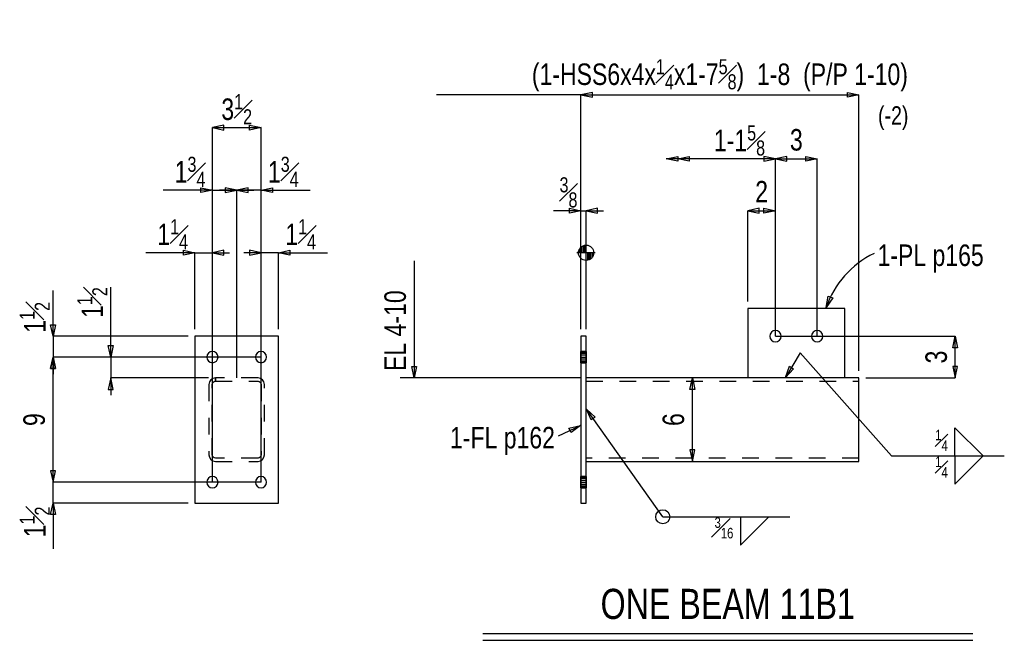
# Model space of a CAD drawing. Header units: inches. Extents: x -17.2 to 17.5, y -11.2 to 11.2.
# Tile 3 of 5: x -7.3 to -1.4, y 2.4 to 6.1. Entities that reach past the tile are written whole.
import ezdxf
from ezdxf.enums import TextEntityAlignment as Align

# ---------------------------------------------------------------- set-up
doc = ezdxf.new("R2010")
doc.units = ezdxf.units.IN
doc.header["$LTSCALE"] = 2.5
doc.header["$MEASUREMENT"] = 0
doc.linetypes.add('SDS2_5', pattern=[0.04, 0.02, -0.02])
doc.layers.add('Layer_0', color=7, linetype='Continuous')
doc.layers.add('Outline', color=7, linetype='Continuous')
doc.styles.add('MTextWidth', font='txt', dxfattribs={"width": 0.8, "height": 0.2})

msp = doc.modelspace()

# ---------------------------------------------------------------- linework, layer by layer
at = {"color": 1, "linetype": 'Continuous'}
for p, q in [((-3.4316, 5.307), (-3.3627, 5.3218)), ((-3.3627, 5.307), (-3.2938, 5.3218)), ((-3.3627, 5.3218), (-3.3627, 5.2923)), ((-3.2938, 5.3218), (-3.2938, 5.2923)), ((-2.7764, 5.307), (-2.8453, 5.3218)), ((-2.8453, 5.3218), (-2.8453, 5.2923)), ((-2.7075, 5.3218), (-2.7764, 5.307)), ((-2.7075, 5.2923), (-2.7075, 5.3218)), ((-2.5953, 5.2923), (-2.5953, 5.3218)), ((-2.5953, 5.3218), (-2.5264, 5.307)), ((-3.3627, 5.307), (-3.4316, 5.307)), ((-3.3627, 5.2923), (-3.4316, 5.307)), ((-2.7764, 5.307), (-3.3627, 5.307)), ((-3.2938, 5.2923), (-3.3627, 5.307)), ((-2.8453, 5.2923), (-2.7764, 5.307)), ((-2.7764, 4.996), (-2.7764, 5.307)), ((-2.7764, 5.307), (-2.7075, 5.2923)), ((-2.7764, 5.307), (-2.5264, 5.307)), ((-2.7764, 5.307), (-2.7764, 5.307)), ((-2.5264, 5.307), (-2.5953, 5.2923)), ((-2.5264, 4.2442), (-2.5264, 5.307)), ((-3.9431, 4.996), (-4.1077, 4.996)), ((-4.012, 4.9813), (-4.012, 5.0108)), ((-4.012, 5.0108), (-3.9431, 4.996)), ((-3.9431, 4.996), (-4.012, 4.9813)), ((-3.9431, 4.2859), (-3.9431, 4.996)), ((-3.9431, 4.996), (-3.9118, 4.996)), ((-3.8429, 5.0108), (-3.9118, 4.996)), ((-3.9118, 4.996), (-3.8085, 4.996)), ((-3.9118, 4.996), (-3.8429, 4.9813)), ((-3.9118, 4.2859), (-3.9118, 4.996)), ((-3.8429, 4.9813), (-3.8429, 5.0108)), ((-2.8742, 5.0108), (-2.9431, 4.996)), ((-2.9431, 4.4525), (-2.9431, 4.996)), ((-2.9431, 4.996), (-2.8742, 4.9813)), ((-2.9431, 4.996), (-2.7764, 4.996)), ((-2.8742, 4.9813), (-2.8742, 5.0108)), ((-2.8453, 4.9813), (-2.8453, 5.0108)), ((-2.8453, 5.0108), (-2.7764, 4.996)), ((-2.7764, 4.996), (-2.8453, 4.9813)), ((-2.7764, 4.2442), (-2.7764, 4.996)), ((-7.1081, 4.2442), (-7.1081, 4.5185)), ((-6.763, 4.1192), (-6.763, 4.538)), ((-7.1081, 4.2442), (-7.1229, 4.3131)), ((-7.1229, 4.3131), (-7.0933, 4.3131)), ((-7.0933, 4.3131), (-7.1081, 4.2442)), ((-6.299, 4.2442), (-7.1081, 4.2442)), ((-7.1081, 4.2442), (-7.1081, 4.1192)), ((-2.7764, 4.2442), (-1.6988, 4.2442)), ((-1.7136, 4.1753), (-1.6988, 4.2442)), ((-1.6988, 3.9942), (-1.6988, 4.2442)), ((-1.6988, 4.2442), (-1.684, 4.1753)), ((-6.763, 4.1192), (-6.7778, 4.1881)), ((-6.7778, 4.1881), (-6.7483, 4.1881)), ((-6.7483, 4.1881), (-6.763, 4.1192)), ((-2.6276, 4.1442), (-2.7159, 3.9971)), ((-2.6276, 4.1442), (-2.0816, 3.5263)), ((-1.684, 4.1753), (-1.7136, 4.1753)), ((-7.1229, 4.0503), (-7.1081, 4.1192)), ((-7.1081, 4.1192), (-7.1229, 4.0503)), ((-7.1081, 3.3692), (-7.1081, 4.1192)), ((-7.1081, 4.1192), (-7.0933, 4.0503)), ((-6.763, 4.1192), (-7.1081, 4.1192)), ((-7.1081, 4.1192), (-7.1081, 4.0159)), ((-7.0933, 4.0503), (-7.1081, 4.1192)), ((-6.763, 4.1192), (-7.1081, 4.1192)), ((-5.8615, 4.1192), (-6.763, 4.1192)), ((-6.763, 4.1192), (-6.763, 3.9942)), ((-7.0933, 4.0503), (-7.1229, 4.0503)), ((-7.1229, 4.0503), (-7.0933, 4.0503)), ((-2.7159, 3.9971), (-2.6931, 4.0638)), ((-2.6678, 4.0486), (-2.7159, 3.9971)), ((-2.6931, 4.0638), (-2.6678, 4.0486)), ((-1.684, 4.0631), (-1.7136, 4.0631)), ((-1.7136, 4.0631), (-1.6988, 3.9942)), ((-1.6988, 3.9942), (-1.684, 4.0631)), ((-6.763, 3.9942), (-6.7778, 3.9253)), ((-6.763, 3.9942), (-6.763, 3.8909)), ((-6.7483, 3.9253), (-6.763, 3.9942)), ((-6.1769, 3.9942), (-6.763, 3.9942)), ((-3.2895, 3.9253), (-3.2747, 3.9942)), ((-3.2747, 3.4942), (-3.2747, 3.9942)), ((-3.2747, 3.9942), (-3.26, 3.9253)), ((-3.2747, 3.9942), (-3.2747, 3.9942)), ((-2.7159, 3.9971), (-2.7159, 3.9971)), ((-2.2347, 3.9942), (-1.6988, 3.9942)), ((-6.7778, 3.9253), (-6.7483, 3.9253)), ((-3.26, 3.9253), (-3.2895, 3.9253)), ((-3.4523, 3.1619), (-3.9094, 3.8072)), ((-3.9094, 3.8072), (-3.9094, 3.8072)), ((-3.9094, 3.8072), (-3.8576, 3.7595)), ((-3.8817, 3.7424), (-3.9094, 3.8072)), ((-3.8576, 3.7595), (-3.8817, 3.7424)), ((-4.0781, 3.6471), (-3.9461, 3.7096)), ((-4.0147, 3.6934), (-3.9461, 3.7096)), ((-4.0021, 3.6667), (-4.0147, 3.6934)), ((-3.9461, 3.7096), (-4.0021, 3.6667)), ((-3.9461, 3.7096), (-3.9461, 3.7096)), ((-1.7006, 3.5263), (-1.7006, 3.6957)), ((-1.7006, 3.6957), (-1.5313, 3.5263)), ((-3.26, 3.5631), (-3.2895, 3.5631)), ((-3.2895, 3.5631), (-3.2747, 3.4942)), ((-3.2747, 3.4942), (-3.26, 3.5631)), ((-3.2747, 3.4942), (-3.2747, 3.4942)), ((-2.0816, 3.5263), (-1.4043, 3.5263)), ((-1.7006, 3.5263), (-1.7006, 3.357)), ((-1.7006, 3.357), (-1.5313, 3.5263)), ((-7.0933, 3.4381), (-7.1229, 3.4381)), ((-7.1229, 3.4381), (-7.1081, 3.3692)), ((-7.0933, 3.4381), (-7.1229, 3.4381)), ((-7.1229, 3.4381), (-7.1081, 3.3692)), ((-7.1081, 3.3692), (-7.1081, 3.4725)), ((-7.1081, 3.3692), (-7.0933, 3.4381)), ((-7.1081, 3.3692), (-7.0933, 3.4381)), ((-7.1081, 3.2442), (-7.1081, 3.3692)), ((-5.8615, 3.3692), (-7.1081, 3.3692)), ((-5.8615, 3.3692), (-7.1081, 3.3692)), ((-7.1229, 3.1753), (-7.1081, 3.2442)), ((-6.299, 3.2442), (-7.1081, 3.2442)), ((-7.1081, 3.2442), (-7.1081, 2.9699)), ((-7.1081, 3.2442), (-7.0933, 3.1753)), ((-7.0933, 3.1753), (-7.1229, 3.1753)), ((-3.4523, 3.1619), (-2.6903, 3.1619)), ((-2.9867, 3.1619), (-2.9867, 2.9925)), ((-2.9867, 2.9925), (-2.8173, 3.1619))]:
    msp.add_line(p, q, dxfattribs=at)
msp.add_circle((-3.4523, 3.1619), 0.0423, dxfattribs=at)
at = {"layer": 'Layer_0', "color": 2, "linetype": 'Continuous'}
for p, q in [((-2.3597, 4.4109), (-2.9431, 4.4109)), ((-2.9431, 4.4109), (-2.9431, 3.9942)), ((-2.3597, 3.9942), (-2.3597, 4.4109)), ((-6.2574, 4.2442), (-6.2574, 3.2442)), ((-5.7574, 4.2442), (-6.2574, 4.2442)), ((-5.7574, 3.2442), (-5.7574, 4.2442)), ((-3.9118, 4.2442), (-3.9431, 4.2442)), ((-3.9431, 4.2442), (-3.9431, 3.2442)), ((-3.9118, 3.2442), (-3.9118, 4.2442)), ((-3.9431, 4.1531), (-3.9435, 4.1531)), ((-3.9114, 4.1531), (-3.9118, 4.1531)), ((-3.9435, 4.0853), (-3.9431, 4.0853)), ((-3.9118, 4.0853), (-3.9114, 4.0853)), ((-2.2764, 3.9942), (-3.9118, 3.9942)), ((-2.2764, 3.9912), (-2.2764, 3.9942)), ((-2.2764, 3.9828), (-2.2764, 3.9912)), ((-2.2764, 3.9702), (-2.2764, 3.9828)), ((-2.2764, 3.9554), (-2.2764, 3.9702)), ((-2.2764, 3.533), (-2.2764, 3.9554)), ((-3.9118, 3.4942), (-2.2764, 3.4942)), ((-2.2764, 3.5182), (-2.2764, 3.533)), ((-2.2764, 3.5056), (-2.2764, 3.5182)), ((-2.2764, 3.4972), (-2.2764, 3.5056)), ((-2.2764, 3.4942), (-2.2764, 3.4972)), ((-3.9431, 3.4031), (-3.9435, 3.4031)), ((-3.9114, 3.4031), (-3.9118, 3.4031)), ((-3.9435, 3.3353), (-3.9431, 3.3353)), ((-3.9118, 3.3353), (-3.9114, 3.3353)), ((-6.2574, 3.2442), (-5.7574, 3.2442)), ((-3.9431, 3.2442), (-3.9118, 3.2442))]:
    msp.add_line(p, q, dxfattribs=at)
at = {"layer": 'Layer_0', "color": 1, "linetype": 'SDS2_5'}
for p, q in [((-3.9435, 4.1505), (-3.9435, 4.1531)), ((-3.9435, 4.1431), (-3.9435, 4.1505)), ((-3.9435, 4.1505), (-3.9431, 4.1505)), ((-3.9435, 4.1322), (-3.9435, 4.1431)), ((-3.9435, 4.1431), (-3.9431, 4.1431)), ((-3.9118, 4.1531), (-3.9431, 4.1531)), ((-3.9431, 4.1505), (-3.9118, 4.1505)), ((-3.9431, 4.1431), (-3.9118, 4.1431)), ((-3.9118, 4.1505), (-3.9114, 4.1505)), ((-3.9118, 4.1431), (-3.9114, 4.1431)), ((-3.9114, 4.1531), (-3.9114, 4.1505)), ((-3.9114, 4.1505), (-3.9114, 4.1431)), ((-3.9114, 4.1431), (-3.9114, 4.1322)), ((-3.9435, 4.1192), (-3.9435, 4.1322)), ((-3.9435, 4.1322), (-3.9431, 4.1322)), ((-3.9435, 4.1062), (-3.9435, 4.1192)), ((-3.9435, 4.1192), (-3.9431, 4.1192)), ((-3.9435, 4.0953), (-3.9435, 4.1062)), ((-3.9431, 4.1062), (-3.9435, 4.1062)), ((-3.9435, 4.0879), (-3.9435, 4.0953)), ((-3.9431, 4.0953), (-3.9435, 4.0953)), ((-3.9435, 4.0853), (-3.9435, 4.0879)), ((-3.9431, 4.0879), (-3.9435, 4.0879)), ((-3.9431, 4.1322), (-3.9118, 4.1322)), ((-3.9431, 4.1192), (-3.9118, 4.1192)), ((-3.9118, 4.1062), (-3.9431, 4.1062)), ((-3.9118, 4.0953), (-3.9431, 4.0953)), ((-3.9118, 4.0879), (-3.9431, 4.0879)), ((-3.9431, 4.0853), (-3.9118, 4.0853)), ((-3.9118, 4.1322), (-3.9114, 4.1322)), ((-3.9118, 4.1192), (-3.9114, 4.1192)), ((-3.9114, 4.1062), (-3.9118, 4.1062)), ((-3.9114, 4.0953), (-3.9118, 4.0953)), ((-3.9114, 4.0879), (-3.9118, 4.0879)), ((-3.9114, 4.1322), (-3.9114, 4.1192)), ((-3.9114, 4.1192), (-3.9114, 4.1062)), ((-3.9114, 4.1062), (-3.9114, 4.0953)), ((-3.9114, 4.0953), (-3.9114, 4.0879)), ((-3.9114, 4.0879), (-3.9114, 4.0853)), ((-6.1711, 3.9702), (-6.174, 3.9554)), ((-6.1627, 3.9828), (-6.1711, 3.9702)), ((-6.1501, 3.9912), (-6.1627, 3.9828)), ((-6.1546, 3.9554), (-6.1531, 3.9628)), ((-6.1531, 3.9628), (-6.1489, 3.9691)), ((-6.1352, 3.9942), (-6.1501, 3.9912)), ((-6.1489, 3.9691), (-6.1426, 3.9733)), ((-6.1426, 3.9733), (-6.1352, 3.9748)), ((-5.8795, 3.9942), (-6.1352, 3.9942)), ((-6.1352, 3.9942), (-6.1352, 3.9748)), ((-6.1352, 3.9748), (-6.1352, 3.9942)), ((-6.1352, 3.9748), (-5.8795, 3.9748)), ((-5.8647, 3.9912), (-5.8795, 3.9942)), ((-5.8795, 3.9748), (-5.8721, 3.9733)), ((-5.8721, 3.9733), (-5.8658, 3.9691)), ((-5.8658, 3.9691), (-5.8616, 3.9628)), ((-5.8521, 3.9828), (-5.8647, 3.9912)), ((-5.8616, 3.9628), (-5.8601, 3.9554)), ((-5.8436, 3.9702), (-5.8521, 3.9828)), ((-5.8407, 3.9554), (-5.8436, 3.9702)), ((-3.9118, 3.9748), (-2.2764, 3.9748)), ((-6.174, 3.9554), (-6.174, 3.533)), ((-6.1546, 3.533), (-6.1546, 3.9554)), ((-5.8601, 3.9554), (-5.8601, 3.533)), ((-5.8407, 3.533), (-5.8407, 3.9554)), ((-6.174, 3.533), (-6.1711, 3.5182)), ((-6.1711, 3.5182), (-6.1627, 3.5056)), ((-6.1627, 3.5056), (-6.1501, 3.4972)), ((-6.1531, 3.5256), (-6.1546, 3.533)), ((-6.1489, 3.5193), (-6.1531, 3.5256)), ((-6.1501, 3.4972), (-6.1352, 3.4942)), ((-6.1426, 3.5151), (-6.1489, 3.5193)), ((-6.1352, 3.5136), (-6.1426, 3.5151)), ((-5.8795, 3.5136), (-6.1352, 3.5136)), ((-6.1352, 3.4942), (-5.8795, 3.4942)), ((-5.8721, 3.5151), (-5.8795, 3.5136)), ((-5.8795, 3.4942), (-5.8647, 3.4972)), ((-5.8658, 3.5193), (-5.8721, 3.5151)), ((-5.8616, 3.5256), (-5.8658, 3.5193)), ((-5.8647, 3.4972), (-5.8521, 3.5056)), ((-5.8601, 3.533), (-5.8616, 3.5256)), ((-5.8521, 3.5056), (-5.8436, 3.5182)), ((-5.8436, 3.5182), (-5.8407, 3.533)), ((-2.2764, 3.5136), (-3.9118, 3.5136)), ((-3.9435, 3.4005), (-3.9435, 3.4031)), ((-3.9435, 3.3931), (-3.9435, 3.4005)), ((-3.9435, 3.4005), (-3.9431, 3.4005)), ((-3.9435, 3.3822), (-3.9435, 3.3931)), ((-3.9435, 3.3931), (-3.9431, 3.3931)), ((-3.9435, 3.3692), (-3.9435, 3.3822)), ((-3.9435, 3.3822), (-3.9431, 3.3822)), ((-3.9435, 3.3562), (-3.9435, 3.3692)), ((-3.9435, 3.3692), (-3.9431, 3.3692)), ((-3.9118, 3.4031), (-3.9431, 3.4031)), ((-3.9431, 3.4005), (-3.9118, 3.4005)), ((-3.9431, 3.3931), (-3.9118, 3.3931)), ((-3.9431, 3.3822), (-3.9118, 3.3822)), ((-3.9431, 3.3692), (-3.9118, 3.3692)), ((-3.9118, 3.4005), (-3.9114, 3.4005)), ((-3.9118, 3.3931), (-3.9114, 3.3931)), ((-3.9118, 3.3822), (-3.9114, 3.3822)), ((-3.9118, 3.3692), (-3.9114, 3.3692)), ((-3.9114, 3.4031), (-3.9114, 3.4005)), ((-3.9114, 3.4005), (-3.9114, 3.3931)), ((-3.9114, 3.3931), (-3.9114, 3.3822)), ((-3.9114, 3.3822), (-3.9114, 3.3692)), ((-3.9114, 3.3692), (-3.9114, 3.3562)), ((-3.9435, 3.3453), (-3.9435, 3.3562)), ((-3.9431, 3.3562), (-3.9435, 3.3562)), ((-3.9435, 3.3379), (-3.9435, 3.3453)), ((-3.9431, 3.3453), (-3.9435, 3.3453)), ((-3.9435, 3.3353), (-3.9435, 3.3379)), ((-3.9431, 3.3379), (-3.9435, 3.3379)), ((-3.9118, 3.3562), (-3.9431, 3.3562)), ((-3.9118, 3.3453), (-3.9431, 3.3453)), ((-3.9118, 3.3379), (-3.9431, 3.3379)), ((-3.9431, 3.3353), (-3.9118, 3.3353)), ((-3.9114, 3.3562), (-3.9118, 3.3562)), ((-3.9114, 3.3453), (-3.9118, 3.3453)), ((-3.9114, 3.3379), (-3.9118, 3.3379)), ((-3.9114, 3.3562), (-3.9114, 3.3453)), ((-3.9114, 3.3453), (-3.9114, 3.3379)), ((-3.9114, 3.3379), (-3.9114, 3.3353))]:
    msp.add_line(p, q, dxfattribs=at)
at = {"layer": 'Layer_0', "color": 3, "linetype": 'Continuous'}
for points in [[(-2.7426, 4.2442), (-2.7451, 4.2572), (-2.7525, 4.2681), (-2.7635, 4.2755), (-2.7764, 4.2781), (-2.7894, 4.2755), (-2.8004, 4.2681), (-2.8077, 4.2572), (-2.8103, 4.2442), (-2.8077, 4.2312), (-2.8004, 4.2203), (-2.7894, 4.2129), (-2.7764, 4.2103), (-2.7635, 4.2129), (-2.7525, 4.2203), (-2.7451, 4.2312), (-2.7426, 4.2442)], [(-2.4926, 4.2442), (-2.4951, 4.2572), (-2.5025, 4.2681), (-2.5135, 4.2755), (-2.5264, 4.2781), (-2.5394, 4.2755), (-2.5504, 4.2681), (-2.5577, 4.2572), (-2.5603, 4.2442), (-2.5577, 4.2312), (-2.5504, 4.2203), (-2.5394, 4.2129), (-2.5264, 4.2103), (-2.5135, 4.2129), (-2.5025, 4.2203), (-2.4951, 4.2312), (-2.4926, 4.2442)], [(-6.187, 4.1192), (-6.1845, 4.1062), (-6.1771, 4.0953), (-6.1661, 4.0879), (-6.1532, 4.0853), (-6.1402, 4.0879), (-6.1293, 4.0953), (-6.1219, 4.1062), (-6.1193, 4.1192), (-6.1219, 4.1322), (-6.1293, 4.1431), (-6.1402, 4.1505), (-6.1532, 4.1531), (-6.1661, 4.1505), (-6.1771, 4.1431), (-6.1845, 4.1322), (-6.187, 4.1192)], [(-5.8954, 4.1192), (-5.8928, 4.1062), (-5.8855, 4.0953), (-5.8745, 4.0879), (-5.8615, 4.0853), (-5.8486, 4.0879), (-5.8376, 4.0953), (-5.8302, 4.1062), (-5.8277, 4.1192), (-5.8302, 4.1322), (-5.8376, 4.1431), (-5.8486, 4.1505), (-5.8615, 4.1531), (-5.8745, 4.1505), (-5.8855, 4.1431), (-5.8928, 4.1322), (-5.8954, 4.1192)], [(-6.187, 3.3692), (-6.1845, 3.3562), (-6.1771, 3.3453), (-6.1661, 3.3379), (-6.1532, 3.3353), (-6.1402, 3.3379), (-6.1293, 3.3453), (-6.1219, 3.3562), (-6.1193, 3.3692), (-6.1219, 3.3822), (-6.1293, 3.3931), (-6.1402, 3.4005), (-6.1532, 3.4031), (-6.1661, 3.4005), (-6.1771, 3.3931), (-6.1845, 3.3822), (-6.187, 3.3692)], [(-5.8954, 3.3692), (-5.8928, 3.3562), (-5.8855, 3.3453), (-5.8745, 3.3379), (-5.8615, 3.3353), (-5.8486, 3.3379), (-5.8376, 3.3453), (-5.8302, 3.3562), (-5.8277, 3.3692), (-5.8302, 3.3822), (-5.8376, 3.3931), (-5.8486, 3.4005), (-5.8615, 3.4031), (-5.8745, 3.4005), (-5.8855, 3.3931), (-5.8928, 3.3822), (-5.8954, 3.3692)]]:
    msp.add_lwpolyline(points, close=True, dxfattribs=at)
at = {"layer": 'Outline', "color": 1, "linetype": 'Continuous'}
for p, q in [((-3.9431, 5.6909), (-4.8099, 5.6909)), ((-3.8742, 5.7056), (-3.9431, 5.6909)), ((-3.9431, 4.2859), (-3.9431, 5.6909)), ((-3.9431, 5.6909), (-3.8742, 5.6761)), ((-3.9431, 5.6909), (-2.2764, 5.6909)), ((-3.8742, 5.6761), (-3.8742, 5.7056)), ((-2.3453, 5.6761), (-2.3453, 5.7056)), ((-2.3453, 5.7056), (-2.2764, 5.6909)), ((-2.2764, 5.6909), (-2.3453, 5.6761)), ((-2.2764, 4.0359), (-2.2764, 5.6909)), ((-6.0843, 5.509), (-6.1532, 5.4942)), ((-6.1532, 3.3692), (-6.1532, 5.4942)), ((-6.1532, 5.4942), (-6.0843, 5.4794)), ((-6.1532, 5.4942), (-5.8615, 5.4942)), ((-6.0843, 5.4794), (-6.0843, 5.509)), ((-5.9304, 5.4794), (-5.9304, 5.509)), ((-5.9304, 5.509), (-5.8615, 5.4942)), ((-5.8615, 5.4942), (-5.9304, 5.4794)), ((-5.8615, 3.3692), (-5.8615, 5.4942)), ((-6.1532, 5.1192), (-6.4484, 5.1192)), ((-6.2221, 5.1044), (-6.2221, 5.134)), ((-6.2221, 5.134), (-6.1532, 5.1192)), ((-6.1532, 5.1192), (-6.2221, 5.1044)), ((-6.1532, 3.3692), (-6.1532, 5.1192)), ((-6.1532, 5.1192), (-6.0074, 5.1192)), ((-6.0074, 5.1192), (-6.1107, 5.1192)), ((-6.0074, 5.1192), (-6.0763, 5.134)), ((-6.0763, 5.134), (-6.0763, 5.1044)), ((-6.0763, 5.1044), (-6.0074, 5.1192)), ((-5.9385, 5.134), (-6.0074, 5.1192)), ((-6.0074, 5.1192), (-5.904, 5.1192)), ((-6.0074, 5.1192), (-5.9385, 5.1044)), ((-6.0074, 3.9942), (-6.0074, 5.1192)), ((-5.8615, 5.1192), (-6.0074, 5.1192)), ((-6.0074, 3.9942), (-6.0074, 5.1192)), ((-5.9385, 5.1044), (-5.9385, 5.134)), ((-5.8615, 5.1192), (-5.7926, 5.134)), ((-5.8615, 3.3692), (-5.8615, 5.1192)), ((-5.8615, 5.1192), (-5.5664, 5.1192)), ((-5.7926, 5.1044), (-5.8615, 5.1192)), ((-5.7926, 5.134), (-5.7926, 5.1044)), ((-3.9118, 4.6892), (-3.9118, 4.7992)), ((-6.2574, 4.7442), (-6.5525, 4.7442)), ((-6.3263, 4.7294), (-6.3263, 4.759)), ((-6.3263, 4.759), (-6.2574, 4.7442)), ((-6.2574, 4.7442), (-6.3263, 4.7294)), ((-6.2574, 4.2859), (-6.2574, 4.7442)), ((-6.2574, 4.7442), (-6.1532, 4.7442)), ((-6.0843, 4.759), (-6.1532, 4.7442)), ((-6.1532, 4.7442), (-6.0498, 4.7442)), ((-6.1532, 4.7442), (-6.0843, 4.7294)), ((-6.1532, 4.1192), (-6.1532, 4.7442)), ((-6.0843, 4.7294), (-6.0843, 4.759)), ((-5.8615, 4.7442), (-5.9649, 4.7442)), ((-5.8615, 4.7442), (-5.9304, 4.759)), ((-5.9304, 4.759), (-5.9304, 4.7294)), ((-5.9304, 4.7294), (-5.8615, 4.7442)), ((-5.7574, 4.7442), (-5.8615, 4.7442)), ((-5.8615, 4.1192), (-5.8615, 4.7442)), ((-5.7574, 4.7442), (-5.6885, 4.759)), ((-5.7574, 4.2859), (-5.7574, 4.7442)), ((-5.7574, 4.7442), (-5.4622, 4.7442)), ((-5.6885, 4.7294), (-5.7574, 4.7442)), ((-5.6885, 4.759), (-5.6885, 4.7294)), ((-3.8568, 4.7442), (-3.9668, 4.7442)), ((-3.9118, 4.2859), (-3.9118, 4.7442)), ((-4.9431, 4.6962), (-4.9431, 3.9942)), ((-2.4731, 4.4152), (-2.4603, 4.4845)), ((-2.4331, 4.4732), (-2.4731, 4.4152)), ((-2.4603, 4.4845), (-2.4331, 4.4732)), ((-2.4731, 4.4152), (-2.4731, 4.4152)), ((-4.9431, 3.9942), (-4.9578, 4.0631)), ((-4.9578, 4.0631), (-4.9283, 4.0631)), ((-4.9283, 4.0631), (-4.9431, 3.9942)), ((-3.9431, 3.9942), (-5.0264, 3.9942)), ((-4.9431, 3.9942), (-4.9431, 3.9942))]:
    msp.add_line(p, q, dxfattribs=at)
at = {"layer": 'Outline', "color": 3, "linetype": 'Continuous'}
for p, q in [((-3.9368, 4.7442), (-3.9368, 4.7826)), ((-3.9285, 4.7442), (-3.9285, 4.7869)), ((-3.9202, 4.7442), (-3.9202, 4.7893)), ((-3.9535, 4.7442), (-3.9535, 4.7633)), ((-3.9452, 4.7442), (-3.9452, 4.7757)), ((-3.9035, 4.7442), (-3.9035, 4.6991)), ((-3.8952, 4.7442), (-3.8952, 4.7015)), ((-3.8868, 4.7442), (-3.8868, 4.7058)), ((-3.8785, 4.7442), (-3.8785, 4.7127)), ((-3.8702, 4.7442), (-3.8702, 4.7251)), ((-4.5318, 2.4634), (-1.5935, 2.4634)), ((-4.5318, 2.4217), (-1.5935, 2.4217))]:
    msp.add_line(p, q, dxfattribs=at)
at = {"layer": 'Outline', "color": 1, "linetype": 'Continuous'}
msp.add_circle((-3.9118, 4.7442), 0.0458, dxfattribs=at)
msp.add_arc((-1.9371, 4.2306), 0.5668, 115.99303, 160.99303, dxfattribs=at)

# ---------------------------------------------------------------- texts
at = {"color": 2, "linetype": 'Continuous', "width": 0.8}
for s, p in [('3', (-2.6514, 5.3566)), ('2', (-2.8597, 5.0456))]:
    msp.add_text(s, height=0.129, dxfattribs=at).set_placement(p, align=Align.CENTER)
for s, p in [('3', (-1.7484, 4.1192)), ('9', (-7.1577, 3.7442)), ('6', (-3.3243, 3.7442))]:
    msp.add_text(s, height=0.129, rotation=90, dxfattribs=at).set_placement(p, align=Align.CENTER)
msp.add_text('1-FL p162', height=0.12902, dxfattribs=at).set_placement((-4.099, 3.5717), align=Align.RIGHT)
at = {"color": 2, "linetype": 'Continuous', "char_height": 0.129022, "attachment_point": 9, "style": 'MTextWidth'}
for s, insert in [('\\A1;1-1{\\H0.70x;\\S5#8;}', (-2.8389, 5.3269)), ('\\A1;{\\H0.70x;\\S3#8;}', (-3.9639, 5.0159))]:
    msp.add_mtext(s, dxfattribs=dict(at, insert=insert))
at = {"color": 2, "linetype": 'Continuous', "char_height": 0.129022, "rotation": 90, "style": 'MTextWidth'}
for insert, attachment_point in [((-7.128, 4.265), 7), ((-6.7829, 4.538), 9), ((-7.128, 3.2234), 9)]:
    msp.add_mtext('\\A1;1{\\H0.70x;\\S1#2;}', dxfattribs=dict(at, insert=insert, attachment_point=attachment_point))
at = {"color": 1, "linetype": 'Continuous', "char_height": 0.090316, "style": 'MTextWidth'}
for s, insert, attachment_point in [('\\A1;{\\H0.70x;\\S1#4;}', (-1.7429, 3.5571), 9), ('\\A1;{\\H0.70x;\\S1#4;}', (-1.7429, 3.5233), 3), ('\\A1;{\\H0.70x;\\S3#16;}', (-3.029, 3.1588), 3)]:
    msp.add_mtext(s, dxfattribs=dict(at, insert=insert, attachment_point=attachment_point))
at = {"layer": 'Outline', "color": 1, "linetype": 'Continuous', "width": 0.8}
msp.add_text('(-2)', height=0.10967, dxfattribs=at).set_placement((-2.1616, 5.5125))
at = {"layer": 'Outline', "color": 2, "linetype": 'Continuous', "width": 0.8}
msp.add_text('1-PL p165', height=0.12902, dxfattribs=at).set_placement((-2.1647, 4.6647))
msp.add_text('EL 4-10', height=0.12902, rotation=90, dxfattribs=at).set_placement((-4.9927, 4.0359))
at = {"layer": 'Outline', "color": 3, "linetype": 'Continuous', "width": 0.8}
msp.add_text('ONE BEAM 11B1', height=0.180631, dxfattribs=at).set_placement((-3.0627, 2.5495), align=Align.CENTER)
at = {"layer": 'Outline', "color": 2, "linetype": 'Continuous', "char_height": 0.129022, "style": 'MTextWidth'}
for s, insert, attachment_point in [('\\A1;(1-HSS6x4x{\\H0.70x;\\S1#4;}x1-7{\\H0.70x;\\S5#8;})  1-8  (P/P 1-10)', (-3.1097, 5.7107), 8), ('\\A1;3{\\H0.70x;\\S1#2;}', (-6.0074, 5.514), 8), ('\\A1;1{\\H0.70x;\\S3#4;}', (-6.1949, 5.139), 9), ('\\A1;1{\\H0.70x;\\S3#4;}', (-5.8199, 5.139), 7), ('\\A1;1{\\H0.70x;\\S1#4;}', (-6.299, 4.764), 9), ('\\A1;1{\\H0.70x;\\S1#4;}', (-5.7157, 4.764), 7)]:
    msp.add_mtext(s, dxfattribs=dict(at, insert=insert, attachment_point=attachment_point))

doc.saveas('drawing.dxf')
